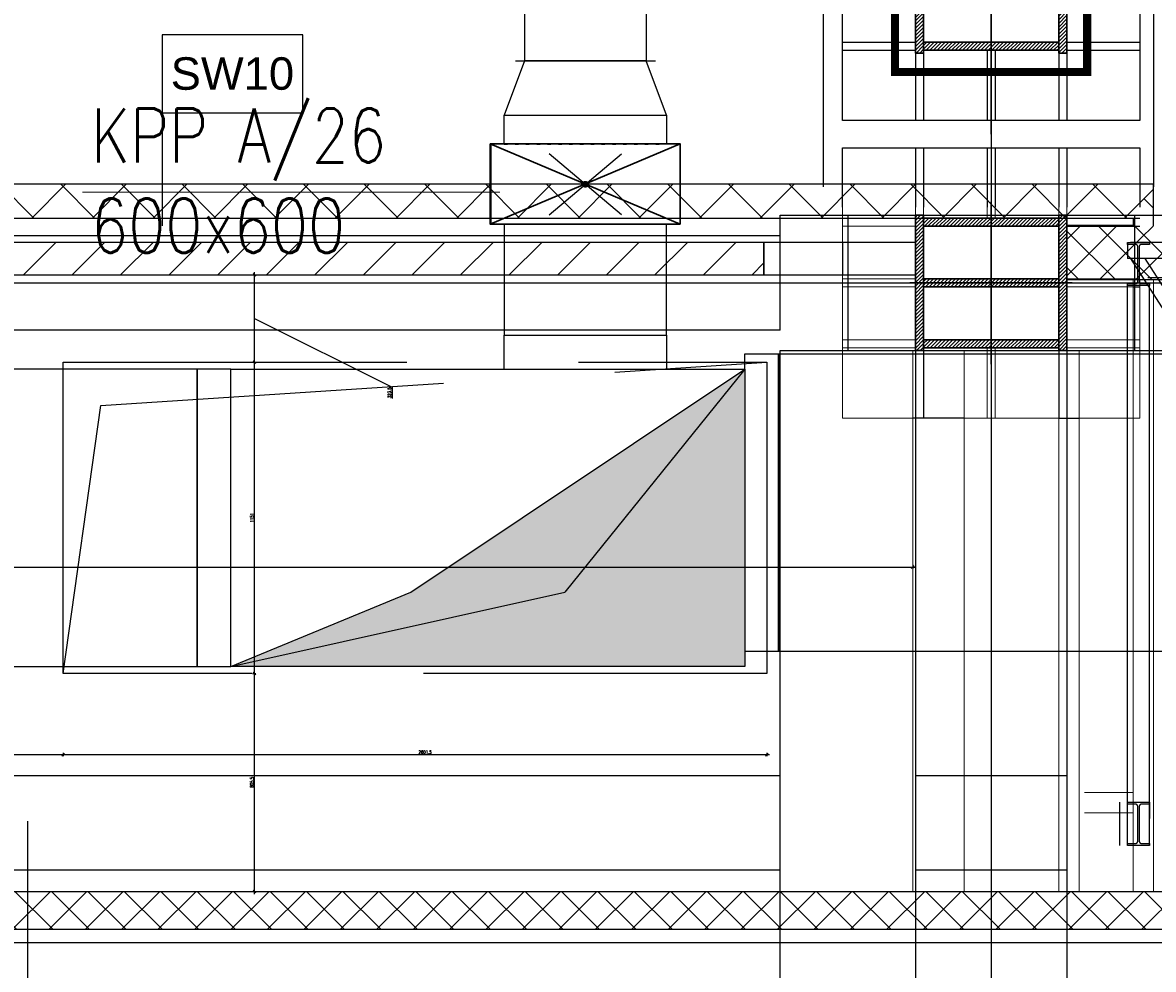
# Model space of a CAD drawing. Header units: centimetres. Extents: x -228435 to 46820, y -89367 to 152985.
# Tile 210 of 256: x -50121 to -45940, y 74462 to 77962. Entities that reach past the tile are written whole.
import ezdxf

# ---------------------------------------------------------------- set-up
doc = ezdxf.new("R2010")
doc.units = ezdxf.units.CM
doc.header["$LTSCALE"] = 50
doc.header["$PDMODE"] = 35
doc.header["$PDSIZE"] = 0.1
for name, pattern in [('CADVENT_CONTINUOUS', [2, 1, 1]), ('CADVENT_HIDDEN', [0.8, 0.25, -0.55]), ('Kondygnacja  -0_5$0$HIDDEN', [9.525, 6.35, -3.175]), ('Kondygnacja  -0_5$0$HIDDEN2', [4.7625, 3.175, -1.5875]), ('Kondygnacja  -0_5$0$HIDDENX2', [19.05, 12.7, -6.35]), ('Osie rzutów$0$DASHDOT2', [12.7, 6.35, -3.175, 0, -3.175])]:
    doc.linetypes.add(name, pattern=pattern)
doc.layers.get('0').update_dxf_attribs({"color": 8})
doc.layers.get('DEFPOINTS').update_dxf_attribs({"color": 8})
for name, color, linetype in [('bgde-nawiewDETAILS', 1, 'Continuous'), ('bgde-nawiewEXP', 250, 'Continuous'), ('bgde-nawiewHIDDEN', 250, 'Continuous'), ('bgde_redukcja', 250, 'Continuous'), ('bgde_VAV', 7, 'Continuous'), ('Kondygnacja  -0_5$0$ARCH_GK', 8, 'Continuous'), ('Kondygnacja  -0_5$0$ARCH_INFO_OPISY_PRZEGRODY', 8, 'Continuous'), ('Kondygnacja  -0_5$0$ARCH_KONSTR_POWYŻEJ RZUTU', 8, 'Kondygnacja  -0_5$0$HIDDEN'), ('Kondygnacja  -0_5$0$ARCH_KONSTR_POWYŻEJ RZUTU_IST', 8, 'Kondygnacja  -0_5$0$HIDDEN2'), ('Kondygnacja  -0_5$0$ARCH_KONSTRUKCJA_NIEWIDOCZNA', 8, 'Continuous'), ('Kondygnacja  -0_5$0$ARCH_MUROWANE', 8, 'Continuous'), ('Kondygnacja  -0_5$0$ARCH_MUROWANE_IST', 8, 'Continuous'), ('Kondygnacja  -0_5$0$ARCH_OKŁADZINA', 8, 'Continuous'), ('Kondygnacja  -0_5$0$ARCH_POMOCNICZE', 8, 'Continuous'), ('Kondygnacja  -0_5$0$ARCH_STROP', 8, 'Continuous'), ('Kondygnacja  -0_5$0$ARCH_SŁUPY', 8, 'Continuous'), ('Kondygnacja  -0_5$0$ARCH_ŚLUSARKA_DRZWI', 8, 'Continuous'), ('Osie rzutów$0$ARCH_INFO_OSIE_IST', 8, 'Osie rzutów$0$DASHDOT2'), ('Osie rzutów$0$ARCH_INFO_OSIE_OPISY_IST', 8, 'Continuous')]:
    doc.layers.add(name, color=color, linetype=linetype)
for name, color, linetype, lineweight in [('bgde_klapy opis', 250, 'Continuous', 20), ('bgde_klapy p.poż.', 240, 'Continuous', 30), ('Kondygnacja  -0_5$0$ARCH_INFO_WYMIARY', 8, 'Continuous', 9), ('Kondygnacja  -0_5$0$ARCH_WIDOK', 8, 'Continuous', 13)]:
    doc.layers.add(name, color=color, linetype=linetype, lineweight=lineweight)
doc.styles.add('Kondygnacja  -0_5$0$Arial', font='ARIAL.TTF')
doc.styles.add('Kondygnacja  -0_5$0$Romans', font='Romans.shx', dxfattribs={"width": 0.7})
doc.styles.add('st rom', font='Romans.shx', dxfattribs={"width": 0.8})
doc.dimstyles.new('Kondygnacja  -0_5$0$Wymiary 1-100', dxfattribs={"dimtxt": 12, "dimasz": 10, "dimexe": 5, "dimexo": 0, "dimgap": 4, "dimtad": 1, "dimrnd": 0.5, "dimzin": 12, "dimdsep": 46, "dimtxsty": 'Kondygnacja  -0_5$0$Romans', "dimblk": 'Kondygnacja  -0_5$0$_Oblique', "dimcen": 10, "dimdle": 10, "dimclrt": 55, "dimazin": 0, "dimtfac": 1, "dimtmove": 1, "dimatfit": 3, "dimfxl": 8, "dimfxlon": 1, "dimtolj": 1, "dimtzin": 0, "dimarcsym": 0})
pattern_1 = [(45, (-121140, -45000), (-67.35192, 67.35192), []), (135, (-121140, -45000), (-67.35192, -67.35192), [])]
pattern_2 = [(45, (-145140, 27000), (-6.7351921, 6.7351921), [])]
pattern_3 = [(135, (5000, -9860), (-0.67351921, -0.67351921), [])]

# ---------------------------------------------------------------- blocks, each defined once
blk = doc.blocks.new('Osie rzutów')
at = {"layer": 'Osie rzutów$0$ARCH_INFO_OSIE_IST', "ltscale": 10}
for p, q in [((7460, 12255), (7460, 15006.6)), ((7460, 12510), (7460, 4623.26)), ((7460, 12170), (7460, 12230)), ((4436.04, 12200), (13655, 12200)), ((7490, 12200), (7430, 12200))]:
    blk.add_line(p, q, dxfattribs=at)
blk = doc.blocks.new('Kondygnacja  -0_5$0$_Oblique')
at = {"color": 0, "linetype": 'ByBlock', "lineweight": -2}
blk.add_line((-0.5, -0.5), (0.5, 0.5), dxfattribs=at)
blk = doc.blocks.new('*D120')
at = {"layer": 'DEFPOINTS', "color": 0}
for p in [(-49970.6, 75555.6), (-47369, 75555.6), (-49970.6, 75255)]:
    blk.add_point(p, dxfattribs=at)
at = {"layer": 'Kondygnacja  -0_5$0$ARCH_INFO_WYMIARY', "color": 0, "lineweight": -2}
for p, q in [((-49970.6, 75263), (-49970.6, 75250)), ((-47369, 75263), (-47369, 75250)), ((-47359, 75255), (-49980.6, 75255))]:
    blk.add_line(p, q, dxfattribs=at)
at = {"layer": 'Kondygnacja  -0_5$0$ARCH_INFO_WYMIARY', "color": 0, "lineweight": -2, "xscale": 10, "yscale": 10, "zscale": 10, "rotation": 180}
blk.add_blockref('Kondygnacja  -0_5$0$_Oblique', (-49970.6, 75255), dxfattribs=at)
at = {"layer": 'Kondygnacja  -0_5$0$ARCH_INFO_WYMIARY', "color": 0, "lineweight": -2, "xscale": 10, "yscale": 10, "zscale": 10}
blk.add_blockref('Kondygnacja  -0_5$0$_Oblique', (-47369, 75255), dxfattribs=at)
at = {"layer": 'Kondygnacja  -0_5$0$ARCH_INFO_WYMIARY', "color": 55, "insert": (-48632.8, 75265), "char_height": 12, "attachment_point": 5, "style": 'Kondygnacja  -0_5$0$Romans'}
blk.add_mtext('\\A1;2601.5', dxfattribs=at)
blk = doc.blocks.new('*D121')
at = {"layer": 'DEFPOINTS', "color": 0}
for p in [(-52540, 75555.6), (-49970.6, 75555.6), (-52540, 75255)]:
    blk.add_point(p, dxfattribs=at)
at = {"layer": 'Kondygnacja  -0_5$0$ARCH_INFO_WYMIARY', "color": 0, "lineweight": -2}
for p, q in [((-52540, 75263), (-52540, 75250)), ((-49970.6, 75263), (-49970.6, 75250)), ((-49960.6, 75255), (-52550, 75255))]:
    blk.add_line(p, q, dxfattribs=at)
at = {"layer": 'Kondygnacja  -0_5$0$ARCH_INFO_WYMIARY', "color": 0, "lineweight": -2, "xscale": 10, "yscale": 10, "zscale": 10, "rotation": 180}
blk.add_blockref('Kondygnacja  -0_5$0$_Oblique', (-52540, 75255), dxfattribs=at)
at = {"layer": 'Kondygnacja  -0_5$0$ARCH_INFO_WYMIARY', "color": 0, "lineweight": -2, "xscale": 10, "yscale": 10, "zscale": 10}
blk.add_blockref('Kondygnacja  -0_5$0$_Oblique', (-49970.6, 75255), dxfattribs=at)
at = {"layer": 'Kondygnacja  -0_5$0$ARCH_INFO_WYMIARY', "color": 55, "insert": (-51234.5, 75265), "char_height": 12, "attachment_point": 5, "style": 'Kondygnacja  -0_5$0$Romans'}
blk.add_mtext('\\A1;2569.5', dxfattribs=at)
blk = doc.blocks.new('*D127')
at = {"layer": 'DEFPOINTS', "color": 0}
for p in [(-49744.2, 76706.5, -1600), (-49263.3, 76706.5), (-49745, 75555.6)]:
    blk.add_point(p, dxfattribs=at)
at = {"layer": 'Kondygnacja  -0_5$0$ARCH_INFO_WYMIARY', "color": 0, "lineweight": -2}
for p, q in [((-49263.3, 75545.6), (-49263.3, 76716.5)), ((-49262, 76706.5), (-49258.3, 76706.5)), ((-49271.3, 75555.6), (-49258.3, 75555.6))]:
    blk.add_line(p, q, dxfattribs=at)
at = {"layer": 'Kondygnacja  -0_5$0$ARCH_INFO_WYMIARY', "color": 0, "lineweight": -2, "xscale": 10, "yscale": 10, "zscale": 10}
for p, rotation in [((-49263.3, 76706.5), 90), ((-49263.3, 75555.6), 270)]:
    blk.add_blockref('Kondygnacja  -0_5$0$_Oblique', p, dxfattribs=dict(at, rotation=rotation))
at = {"layer": 'Kondygnacja  -0_5$0$ARCH_INFO_WYMIARY', "color": 55, "insert": (-49273.3, 76131.8), "char_height": 12, "attachment_point": 5, "rotation": 90, "style": 'Kondygnacja  -0_5$0$Romans'}
blk.add_mtext('\\A1;1151', dxfattribs=at)
blk = doc.blocks.new('*D128')
at = {"layer": 'DEFPOINTS', "color": 0}
for p in [(-49608.7, 77030), (-49263.3, 77030), (-49745, 76706.5, -1600)]:
    blk.add_point(p, dxfattribs=at)
at = {"layer": 'Kondygnacja  -0_5$0$ARCH_INFO_WYMIARY', "color": 0, "lineweight": -2}
for p, q in [((-49271.3, 77030), (-49258.3, 77030)), ((-49263.3, 76696.5), (-49263.3, 77040)), ((-49263.3, 76868.3), (-48754.6, 76614.4)), ((-49262, 76706.5), (-49258.3, 76706.5)), ((-48754.6, 76614.4), (-48754.6, 76572.8))]:
    blk.add_line(p, q, dxfattribs=at)
at = {"layer": 'Kondygnacja  -0_5$0$ARCH_INFO_WYMIARY', "color": 0, "lineweight": -2, "xscale": 10, "yscale": 10, "zscale": 10}
for p, rotation in [((-49263.3, 77030), 90), ((-49263.3, 76706.5), 270)]:
    blk.add_blockref('Kondygnacja  -0_5$0$_Oblique', p, dxfattribs=dict(at, rotation=rotation))
at = {"layer": 'Kondygnacja  -0_5$0$ARCH_INFO_WYMIARY', "color": 55, "insert": (-48764.6, 76593.6), "char_height": 12, "attachment_point": 5, "rotation": 90, "style": 'Kondygnacja  -0_5$0$Romans'}
blk.add_mtext('\\A1;323.5', dxfattribs=at)
blk = doc.blocks.new('*D129')
at = {"layer": 'DEFPOINTS', "color": 0}
for p in [(-49608.7, 75555.6), (-49263.3, 75555.6), (-49745, 74750)]:
    blk.add_point(p, dxfattribs=at)
at = {"layer": 'Kondygnacja  -0_5$0$ARCH_INFO_WYMIARY', "color": 0, "lineweight": -2}
for p, q in [((-49271.3, 75555.6), (-49258.3, 75555.6)), ((-49263.3, 74740), (-49263.3, 75565.6)), ((-49271.3, 74750), (-49258.3, 74750))]:
    blk.add_line(p, q, dxfattribs=at)
at = {"layer": 'Kondygnacja  -0_5$0$ARCH_INFO_WYMIARY', "color": 0, "lineweight": -2, "xscale": 10, "yscale": 10, "zscale": 10}
for p, rotation in [((-49263.3, 75555.6), 90), ((-49263.3, 74750), 270)]:
    blk.add_blockref('Kondygnacja  -0_5$0$_Oblique', p, dxfattribs=dict(at, rotation=rotation))
at = {"layer": 'Kondygnacja  -0_5$0$ARCH_INFO_WYMIARY', "color": 55, "insert": (-49273.3, 75153.5), "char_height": 12, "attachment_point": 5, "rotation": 90, "style": 'Kondygnacja  -0_5$0$Romans'}
blk.add_mtext('\\A1;805.5', dxfattribs=at)
blk = doc.blocks.new('*D139')
at = {"layer": 'DEFPOINTS', "color": 0}
for p in [(-58940, 76554.6), (-46830, 76500), (-46830, 75949.4)]:
    blk.add_point(p, dxfattribs=at)
at = {"layer": 'Kondygnacja  -0_5$0$ARCH_INFO_WYMIARY', "color": 0, "lineweight": -2}
for p, q in [((-58950, 75949.4), (-46820, 75949.4)), ((-58940, 75957.4), (-58940, 75944.4)), ((-46830, 75957.4), (-46830, 75944.4))]:
    blk.add_line(p, q, dxfattribs=at)
at = {"layer": 'Kondygnacja  -0_5$0$ARCH_INFO_WYMIARY', "color": 0, "lineweight": -2, "xscale": 10, "yscale": 10, "zscale": 10, "rotation": 180}
blk.add_blockref('Kondygnacja  -0_5$0$_Oblique', (-58940, 75949.4), dxfattribs=at)
at = {"layer": 'Kondygnacja  -0_5$0$ARCH_INFO_WYMIARY', "color": 0, "lineweight": -2, "xscale": 10, "yscale": 10, "zscale": 10}
blk.add_blockref('Kondygnacja  -0_5$0$_Oblique', (-46830, 75949.4), dxfattribs=at)
at = {"layer": 'Kondygnacja  -0_5$0$ARCH_INFO_WYMIARY', "color": 55, "insert": (-52885, 75959.4), "char_height": 12, "attachment_point": 5, "style": 'Kondygnacja  -0_5$0$Romans'}
blk.add_mtext('\\A1;12110', dxfattribs=at)
blk = doc.blocks.new('Kondygnacja  -0_5$0$konstrukcja istniejąca -0.5')
at = {"layer": 'Kondygnacja  -0_5$0$ARCH_KONSTR_POWYŻEJ RZUTU_IST', "ltscale": 10}
for p, q in [((6338.46, 12217.5), (7382, 12217.5)), ((7382, 12182.5), (6338.46, 12182.5)), ((7432, 12175), (7432, 11025))]:
    blk.add_line(p, q, dxfattribs=at)
for points in [[(7382, 12182.5), (7382, 12225), (7538, 12225), (7538, 12175)], [(7382, 11025), (7382, 12175)], [(7488, 12175), (7488, 11025)], [(7382, 11982.89), (6338.46, 11982.89), (6338.46, 12017.89), (7382, 12017.89)], [(7432, 12017.89), (7488, 12017.89)], [(7488, 11982.89), (7432, 11982.89)]]:
    blk.add_lwpolyline(points, dxfattribs=at)
at = {"layer": 'Kondygnacja  -0_5$0$ARCH_KONSTR_POWYŻEJ RZUTU_IST', "ltscale": 10, "elevation": 0}
for points in [[(7407, 12225), (7407, 12175)], [(7513, 12225), (7513, 12175)], [(7382, 12175), (7538, 12175)]]:
    blk.add_lwpolyline(points, dxfattribs=at)
blk = doc.blocks.new('Kondygnacja  -0_5$0$wzmocnienie pod bramę -1')
at = {"layer": 'Kondygnacja  -0_5$0$ARCH_KONSTR_POWYŻEJ RZUTU', "ltscale": 5}
for p, q in [((20953.55, 9272.22), (20953.55, 9266.22)), ((22050.65, 9272.22), (20954.65, 9272.22)), ((22054.75, 9266.22), (20953.55, 9266.22)), ((20954.64, 9266.22), (21088.72, 9057.52, 0)), ((20959.97, 9266.22), (21091.67, 9060.22, 0)), ((20961.15, 9259.22), (20979.15, 9259.22)), ((20953.55, 9049.22, 0), (20953.55, 9256.22)), ((20961.75, 9049.22, 0), (20961.75, 9256.22)), ((23254.65, 9065.22, 0), (20950.65, 9065.22, 0)), ((20950.65, 9065.22, 0), (20950.65, 9049.22, 0)), ((20961.75, 9065.22, 0), (20961.75, 9059.22, 0)), ((23254.65, 9049.22, 0), (20950.65, 9049.22, 0))]:
    blk.add_line(p, q, dxfattribs=at)
blk.add_lwpolyline([(20953.55, 9272.22), (20961.75, 9272.22), (20961.75, 9271.48), (20961.75, 9271.48), (20958.8, 9271.48, 0.414214), (20957.9, 9270.58), (20957.9, 9257.86, 0.414214), (20958.8, 9256.96), (20961.75, 9256.96), (20961.75, 9256.22), (20953.55, 9256.22), (20953.55, 9256.96), (20956.5, 9256.96, 0.414214), (20957.4, 9257.86), (20957.4, 9270.58, 0.414214), (20956.5, 9271.48), (20953.55, 9271.48)], format="xyb", close=True, dxfattribs=at)
at = {"layer": 'Kondygnacja  -0_5$0$ARCH_KONSTR_POWYŻEJ RZUTU', "ltscale": 5, "elevation": 0}
blk.add_lwpolyline([(20953.55, 9065.22), (20961.75, 9065.22), (20961.75, 9064.48), (20961.75, 9064.48), (20958.8, 9064.48, 0.414214), (20957.9, 9063.58), (20957.9, 9050.86, 0.414214), (20958.8, 9049.96), (20961.75, 9049.96), (20961.75, 9049.22), (20953.55, 9049.22), (20953.55, 9049.96), (20956.5, 9049.96, 0.414214), (20957.4, 9050.86), (20957.4, 9063.58, 0.414214), (20956.5, 9064.48), (20953.55, 9064.48)], format="xyb", close=True, dxfattribs=at)
blk = doc.blocks.new('Kondygnacja  -0_5$0$słup 100x110')
at = {"layer": 'Kondygnacja  -0_5$0$ARCH_SŁUPY', "lineweight": 30}
h = blk.add_hatch(dxfattribs=at)
h.set_pattern_fill('ANSI31', color=256, scale=0.3, angle=90, style=0)
h.set_pattern_definition(pattern_3)
h.paths.add_polyline_path([(25, 25), (25, 28), (-25, 28), (-25, 25)])
h = blk.add_hatch(dxfattribs=at)
h.set_pattern_fill('ANSI31', color=256, scale=0.3, angle=90, style=0)
h.set_pattern_definition(pattern_3)
h.paths.add_polyline_path([(-21, 25), (-24, 25), (-24, -25), (-21, -25)])
h = blk.add_hatch(dxfattribs=at)
h.set_pattern_fill('ANSI31', color=256, scale=0.3, angle=90, style=0)
h.set_pattern_definition(pattern_3)
h.paths.add_polyline_path([(1.5, 25), (-1.5, 25), (-1.5, -25), (1.5, -25)])
h = blk.add_hatch(dxfattribs=at)
h.set_pattern_fill('ANSI31', color=256, scale=0.3, angle=90, style=0)
h.set_pattern_definition(pattern_3)
h.paths.add_polyline_path([(24, 25), (21, 25), (21, -25), (24, -25)])
h = blk.add_hatch(dxfattribs=at)
h.set_pattern_fill('ANSI31', color=256, scale=0.3, angle=90, style=0)
h.set_pattern_definition(pattern_3)
h.paths.add_polyline_path([(25, -28), (25, -25), (-25, -25), (-25, -28)])
at = {"layer": 'Kondygnacja  -0_5$0$ARCH_KONSTRUKCJA_NIEWIDOCZNA'}
blk.add_lwpolyline([(-50, 55), (50, 55), (50, -55), (-50, -55)], close=True, dxfattribs=at)
for points in [[(-24, 28), (-24, 55)], [(-21, 28), (-21, 55)], [(-1.5, 28), (-1.5, 55)], [(1.5, 28), (1.5, 55)], [(21, 28), (21, 55)], [(24, 28), (24, 55)], [(-50, 28), (-25, 28)], [(25, 28), (50, 28)], [(-50, 25), (-25, 25)], [(25, 25), (50, 25)], [(-50, 1.5), (-24, 1.5)], [(24, 1.49), (50, 1.49)], [(-50, -1.5), (-24, -1.5)], [(24, -1.5), (50, -1.5)], [(-50, -25), (-25, -25)], [(25, -25), (50, -25)], [(-50, -28), (-25, -28)], [(-24, -55), (-24, -28)], [(-21, -55), (-21, -28)], [(-1.5, -55), (-1.5, -28)], [(1.5, -55), (1.5, -28)], [(21, -55), (21, -28)], [(24, -55), (24, -28)], [(25, -28), (50, -28)]]:
    blk.add_lwpolyline(points, dxfattribs=at)
at = {"layer": 'Kondygnacja  -0_5$0$ARCH_SŁUPY', "lineweight": 30}
for p, q in [((-1.5, -25), (-1.5, 25)), ((1.5, 25), (1.5, -25))]:
    blk.add_line(p, q, dxfattribs=at)
at = {"layer": 'Kondygnacja  -0_5$0$ARCH_SŁUPY', "const_width": 3}
blk.add_lwpolyline([(-35.5, -35.5), (-35.5, 35.5), (32, 35.5), (32, -35.5)], close=True, dxfattribs=at)
at = {"layer": 'Kondygnacja  -0_5$0$ARCH_SŁUPY', "lineweight": 30}
for points in [[(-25, 25), (-25, 28), (25, 28), (25, 25)], [(-25, -28), (-25, -25), (25, -25), (25, -28)]]:
    blk.add_lwpolyline(points, close=True, dxfattribs=at)
for points in [[(-24, 25), (-24, -25)], [(-21, -25), (-21, 25)], [(21, 25), (21, -25)], [(24, -25), (24, 25)]]:
    blk.add_lwpolyline(points, dxfattribs=at)
blk = doc.blocks.new('03')
at = {"layer": 'bgde_redukcja', "color": 3}
blk.add_line((-48265.2, 78370.7), (-47815.2, 78370.7), dxfattribs=at)
at = {"layer": 'bgde_VAV', "color": 3, "linetype": 'Continuous', "lineweight": -2}
for p, q in [((-48265.2, 78370.7), (-48298.9, 78370.7)), ((-47815.2, 78370.7), (-48265.2, 78370.7)), ((-47781.4, 78370.7), (-47815.2, 78370.7)), ((-48298.9, 77820.7), (-48265.2, 77820.7)), ((-48265.2, 77820.7), (-47815.2, 77820.7)), ((-47815.2, 77820.7), (-47781.4, 77820.7))]:
    blk.add_line(p, q, dxfattribs=at)
at = {"layer": 'bgde_VAV', "color": 3, "linetype": 'ByBlock', "lineweight": -2}
for p, q in [((-48265.2, 78370.7), (-48265.2, 77820.7)), ((-47815.2, 78370.7), (-47815.2, 77820.7))]:
    blk.add_line(p, q, dxfattribs=at)
at = {"layer": 'bgde_VAV', "color": 3, "linetype": 'Continuous', "lineweight": -3}
for p, q in [((-48208.9, 78095.7), (-48243.2, 78106.8)), ((-48208.9, 78095.7), (-48238, 78116.9)), ((-48208.9, 78095.7), (-48230.1, 78124.8)), ((-48208.9, 78095.7), (-48220, 78129.9)), ((-48208.9, 78095.7), (-48208.9, 78131.7)), ((-48208.9, 78095.7), (-48197.8, 78129.9)), ((-48208.9, 78095.7), (-48187.8, 78124.8)), ((-48208.9, 78095.7), (-48179.8, 78116.9)), ((-48208.9, 78095.7), (-48174.7, 78106.8)), ((-48056.6, 78135.5), (-48136.2, 78055.9)), ((-48096.4, 78095.7), (-48130.7, 78106.8)), ((-48096.4, 78095.7), (-48125.5, 78116.9)), ((-48096.4, 78095.7), (-48117.6, 78124.8)), ((-48096.4, 78095.7), (-48107.5, 78129.9)), ((-48096.4, 78095.7), (-48096.4, 78131.7)), ((-48096.4, 78095.7), (-48085.3, 78129.9)), ((-48096.4, 78095.7), (-48075.3, 78124.8)), ((-48096.4, 78095.7), (-48067.3, 78116.9)), ((-48096.4, 78095.7), (-48062.2, 78106.8)), ((-47944.1, 78055.9), (-48023.7, 78135.5)), ((-47983.9, 78095.7), (-48018.2, 78106.8)), ((-47983.9, 78095.7), (-48013, 78116.9)), ((-47983.9, 78095.7), (-48005.1, 78124.8)), ((-47983.9, 78095.7), (-47995, 78129.9)), ((-47983.9, 78095.7), (-47983.9, 78131.7)), ((-47983.9, 78095.7), (-47972.8, 78129.9)), ((-47983.9, 78095.7), (-47962.8, 78124.8)), ((-47983.9, 78095.7), (-47954.8, 78116.9)), ((-47983.9, 78095.7), (-47949.7, 78106.8)), ((-47831.6, 78135.5), (-47911.2, 78055.9)), ((-47871.4, 78095.7), (-47905.7, 78106.8)), ((-47871.4, 78095.7), (-47900.5, 78116.9)), ((-47871.4, 78095.7), (-47892.6, 78124.8)), ((-47871.4, 78095.7), (-47882.5, 78129.9)), ((-47871.4, 78095.7), (-47871.4, 78131.7)), ((-47871.4, 78095.7), (-47860.3, 78129.9)), ((-47871.4, 78095.7), (-47850.3, 78124.8)), ((-47871.4, 78095.7), (-47842.3, 78116.9)), ((-47871.4, 78095.7), (-47837.2, 78106.8)), ((-48208.9, 78095.7), (-48244.9, 78095.7)), ((-48208.9, 78095.7), (-48243.2, 78084.6)), ((-48208.9, 78095.7), (-48238, 78074.5)), ((-48208.9, 78095.7), (-48230.1, 78066.6)), ((-48208.9, 78095.7), (-48220, 78061.5)), ((-48208.9, 78095.7), (-48174.7, 78084.6)), ((-48208.9, 78095.7), (-48179.8, 78074.5)), ((-48208.9, 78095.7), (-48187.8, 78066.6)), ((-48208.9, 78095.7), (-48197.8, 78061.5)), ((-48208.9, 78095.7), (-48208.9, 78059.7)), ((-48208.9, 78095.7), (-48172.9, 78095.7)), ((-48096.4, 78095.7), (-48132.4, 78095.7)), ((-48096.4, 78095.7), (-48130.7, 78084.6)), ((-48096.4, 78095.7), (-48125.5, 78074.5)), ((-48096.4, 78095.7), (-48117.6, 78066.6)), ((-48096.4, 78095.7), (-48107.5, 78061.5)), ((-48096.4, 78095.7), (-48062.2, 78084.6)), ((-48096.4, 78095.7), (-48067.3, 78074.5)), ((-48096.4, 78095.7), (-48075.3, 78066.6)), ((-48096.4, 78095.7), (-48085.3, 78061.5)), ((-48096.4, 78095.7), (-48096.4, 78059.7)), ((-48096.4, 78095.7), (-48060.4, 78095.7)), ((-47983.9, 78095.7), (-48019.9, 78095.7)), ((-47983.9, 78095.7), (-48018.2, 78084.6)), ((-47983.9, 78095.7), (-48013, 78074.5)), ((-47983.9, 78095.7), (-48005.1, 78066.6)), ((-47983.9, 78095.7), (-47995, 78061.5)), ((-47983.9, 78095.7), (-47949.7, 78084.6)), ((-47983.9, 78095.7), (-47954.8, 78074.5)), ((-47983.9, 78095.7), (-47962.8, 78066.6)), ((-47983.9, 78095.7), (-47972.8, 78061.5)), ((-47983.9, 78095.7), (-47983.9, 78059.7)), ((-47983.9, 78095.7), (-47947.9, 78095.7)), ((-47871.4, 78095.7), (-47907.4, 78095.7)), ((-47871.4, 78095.7), (-47905.7, 78084.6)), ((-47871.4, 78095.7), (-47900.5, 78074.5)), ((-47871.4, 78095.7), (-47892.6, 78066.6)), ((-47871.4, 78095.7), (-47882.5, 78061.5)), ((-47871.4, 78095.7), (-47837.2, 78084.6)), ((-47871.4, 78095.7), (-47842.3, 78074.5)), ((-47871.4, 78095.7), (-47850.3, 78066.6)), ((-47871.4, 78095.7), (-47860.3, 78061.5)), ((-47871.4, 78095.7), (-47871.4, 78059.7)), ((-47871.4, 78095.7), (-47835.4, 78095.7))]:
    blk.add_line(p, q, dxfattribs=at)
for centre in [(-48208.9, 78095.7), (-48096.4, 78095.7), (-47983.9, 78095.7), (-47871.4, 78095.7)]:
    blk.add_ellipse(centre, major_axis=(0, 36), ratio=1, start_param=-1.570796, end_param=4.712389, dxfattribs=at)

msp = doc.modelspace()

# ---------------------------------------------------------------- hatches: boundary and pattern name
at = {"layer": 'bgde-nawiewEXP', "linetype": 'CADVENT_CONTINUOUS'}
for points in [[(-49351.11, 75581.674), (-48686.11, 75856.674), (-47451.11, 76681.674), (-47451.11, 75581.674)], [(-49351.107, 75581.674), (-48686.107, 75856.674), (-47451.107, 76681.674), (-47451.107, 75581.674)]]:
    msp.add_hatch(color=256, dxfattribs=at).paths.add_polyline_path(points)
at = {"layer": 'Kondygnacja  -0_5$0$ARCH_GK', "linetype": 'Continuous', "lineweight": -3}
h = msp.add_hatch(dxfattribs=at)
h.set_pattern_fill('ANSI37', color=256, scale=50, style=0)
h.set_pattern_definition([(45, (-121140, -45000), (-112.2532, 112.2532), []), (135, (-121140, -45000), (-112.2532, -112.2532), [])])
h.paths.add_polyline_path([(-54240, 77365), (-54240, 77240), (-46015, 77240), (-45940, 77365)], flags=0)
h = msp.add_hatch(dxfattribs=at)
h.set_pattern_fill('ANSI37', color=256, scale=30, angle=-360, style=0)
h.set_pattern_definition([(45, (-121140, -45000), (-67.35192, 67.35192), []), (135, (-121140, -45000), (-67.35192, -67.35192), [])])
h.paths.add_polyline_path([(-45940, 77365), (-46015, 77240), (-46015, 77212.5), (-45977.5, 77152.083), (-45940, 77212.5)], flags=0)
h = msp.add_hatch(dxfattribs=at)
h.set_pattern_fill('ANSI37', color=256, scale=30, style=0)
h.set_pattern_definition(pattern_1)
h.paths.add_polyline_path([(-58940, 74750), (-58940, 74610), (-56430, 74610), (-56355, 74644.167), (-56355, 74750)], flags=0)
h.paths.add_polyline_path([(-56355, 74750), (-56355, 74644.167), (-56280, 74610), (-9802.153, 74610), (-9744.163, 74750)], flags=0)
at = {"layer": 'Kondygnacja  -0_5$0$ARCH_MUROWANE', "linetype": 'Continuous', "lineweight": -3}
h = msp.add_hatch(dxfattribs=at)
h.set_pattern_fill('ANSI37', color=256, scale=30, style=0)
h.set_pattern_definition(pattern_1)
h.paths.add_polyline_path([(-35065, 77212.5), (-35102.5, 77152.083), (-35102.5, 77012.5), (-34820, 77012.5), (-34820, 77212.5)], flags=0)
h.paths.add_polyline_path([(-46260, 77212.5), (-46260, 77012.5), (-45977.5, 77012.5), (-45977.5, 77152.083), (-46015, 77212.5)], flags=0)
h.paths.add_polyline_path([(-45940, 77212.5), (-45977.5, 77152.083), (-45977.5, 77012.5), (-35102.5, 77012.5), (-35102.5, 77152.083), (-35140, 77212.5)], flags=0)
h = msp.add_hatch(dxfattribs=at)
h.set_pattern_fill('ANSI31', color=256, scale=40, style=0)
h.set_pattern_definition([(45, (-121140, -45000), (-89.80256, 89.80256), [])])
h.paths.add_polyline_path([(-53280, 77150), (-53280, 77030), (-47380, 77030), (-47380, 77150)], flags=0)
at = {"layer": 'Kondygnacja  -0_5$0$ARCH_SŁUPY', "lineweight": 30}
h = msp.add_hatch(dxfattribs=at)
h.set_pattern_fill('ANSI31', color=256, scale=3, style=0)
h.set_pattern_definition(pattern_2)
h.paths.add_polyline_path([(-46820, 76750), (-46790, 76750), (-46790, 77250), (-46820, 77250)])
h = msp.add_hatch(dxfattribs=at)
h.set_pattern_fill('ANSI31', color=256, scale=3, style=0)
h.set_pattern_definition(pattern_2)
h.paths.add_polyline_path([(-46290, 77210), (-46290, 77240), (-46790, 77240), (-46790, 77210)])
h = msp.add_hatch(dxfattribs=at)
h.set_pattern_fill('ANSI31', color=256, scale=3, style=0)
h.set_pattern_definition(pattern_2)
h.paths.add_polyline_path([(-46290, 76750), (-46260, 76750), (-46260, 77250), (-46290, 77250)])
h = msp.add_hatch(dxfattribs=at)
h.set_pattern_fill('ANSI31', color=256, scale=3, style=0)
h.set_pattern_definition(pattern_2)
h.paths.add_polyline_path([(-46290, 76985), (-46290, 77015), (-46790, 77015), (-46790, 76985)])
h = msp.add_hatch(dxfattribs=at)
h.set_pattern_fill('ANSI31', color=256, scale=3, style=0)
h.set_pattern_definition(pattern_2)
h.paths.add_polyline_path([(-46290, 76760), (-46290, 76790), (-46790, 76790), (-46790, 76760)])

# ---------------------------------------------------------------- linework, layer by layer
at = {"layer": 'bgde-nawiewDETAILS', "extrusion": (0, -1, 0)}
for p in [(-47451.11, 76681.674), (-49351.11, 75581.674)]:
    msp.add_line(p, (-48116.11, 75856.674), dxfattribs=at)
at = {"layer": 'bgde-nawiewEXP', "linetype": 'Continuous'}
for points in [[(-48340.168, 77620.702), (-47740.165, 77620.702), (-47815.168, 77820.702), (-48265.168, 77820.702)], [(-48390.168, 77216.716), (-47690.168, 77216.716), (-47690.168, 77512.716), (-48390.168, 77512.716)], [(-49476.11, 75581.674), (-49351.11, 75581.674), (-49351.11, 76681.674), (-49476.11, 76681.674)]]:
    msp.add_lwpolyline(points, close=True, dxfattribs=at)
for points in [[(-48340.168, 77512.716), (-48340.168, 77620.702)], [(-47740.168, 77620.709), (-47740.168, 77512.716)], [(-48340.168, 76681.674), (-48340.168, 76806.674), (-47740.168, 76806.674), (-47740.168, 77216.716), (-48340.168, 77216.716), (-48340.168, 76806.674), (-47740.168, 76806.674), (-47740.168, 76681.674)], [(-47451.11, 76681.674), (-47451.11, 76738.178), (-47326.11, 76738.178), (-47326.11, 75638.178), (-39283.507, 75638.178)], [(-47451.11, 75638.178), (-47326.11, 75638.178), (-47326.11, 76738.178), (-24462.434, 76738.178)], [(-56536.095, 75632.419), (-56536.095, 75581.674), (-49476.11, 75581.674), (-49476.11, 76681.674), (-56536.095, 76681.674), (-56536.095, 76632.419)]]:
    msp.add_lwpolyline(points, dxfattribs=at)
at = {"layer": 'bgde-nawiewEXP'}
for points in [[(-47906.546, 77251.71), (-48173.789, 77477.721)], [(-48173.789, 77251.71), (-47906.546, 77477.721)]]:
    msp.add_lwpolyline(points, dxfattribs=at)
msp.add_lwpolyline([(-48033.918, 77364.716, 12.5, 12.5, 1), (-48046.418, 77364.716, 12.5, 12.5, 1)], format="xyseb", close=True, dxfattribs=at)
at = {"layer": 'bgde-nawiewEXP', "linetype": 'CADVENT_CONTINUOUS'}
for points in [[(-49351.11, 75581.674), (-49351.11, 76681.674), (-47451.11, 76681.674), (-47451.11, 75581.674)], [(-49351.11, 75581.674), (-48686.11, 75856.674), (-47451.11, 76681.674), (-47451.11, 75581.674)]]:
    msp.add_lwpolyline(points, close=True, dxfattribs=at)
at = {"layer": 'bgde-nawiewHIDDEN', "linetype": 'CADVENT_HIDDEN'}
for points in [[(-48340.168, 77512.716), (-47740.168, 77512.716)], [(-48340.168, 76681.674), (-47740.168, 76681.674)], [(-47451.11, 76681.674), (-47451.11, 75638.178)]]:
    msp.add_lwpolyline(points, dxfattribs=at)
at = {"layer": 'bgde_klapy opis'}
msp.add_line((-49899.267, 77335.906), (-48356.114, 77335.906), dxfattribs=at)
at = {"layer": 'bgde_klapy p.poż.'}
for p, q in [((-48392.611, 77217.628, 1920), (-47689.788, 77514.462, 1920)), ((-48392.611, 77514.462, 1920), (-47689.788, 77217.628, 1920))]:
    msp.add_line(p, q, dxfattribs=at)
at = {"layer": 'bgde_klapy p.poż.', "elevation": 1920}
msp.add_lwpolyline([(-48392.611, 77514.462), (-47689.788, 77514.462), (-47689.788, 77217.628), (-48392.611, 77217.628)], close=True, dxfattribs=at)
at = {"layer": 'Kondygnacja  -0_5$0$ARCH_GK', "linetype": 'Continuous', "lineweight": -3}
for p, q in [((-45940, 77365), (-54240, 77365)), ((-45940, 77212.5), (-45940, 77365)), ((-54240, 77240), (-46015, 77240)), ((-46015, 77240), (-46015, 77212.5)), ((-58940, 74750), (-9744.163, 74750)), ((-56280, 74610), (-9802.153, 74610))]:
    msp.add_line(p, q, dxfattribs=at)
at = {"layer": 'Kondygnacja  -0_5$0$ARCH_INFO_OPISY_PRZEGRODY'}
msp.add_lwpolyline([(-49605.332, 77629.403), (-49085.332, 77629.403), (-49085.332, 77917.403), (-49605.332, 77917.403), (-49605.332, 77629.403)], close=True, dxfattribs=at)
for points in [[(-49605.332, 77629.403), (-49605.332, 77211.044)], [(-50102.075, 74296.059), (-50102.075, 75010.338)]]:
    msp.add_lwpolyline(points, dxfattribs=at)
at = {"layer": 'Kondygnacja  -0_5$0$ARCH_MUROWANE', "linetype": 'Continuous', "lineweight": -3}
for p, q in [((-46260, 77212.5), (-46260, 77012.5)), ((-46015, 77212.5), (-46260, 77212.5)), ((-47380, 77150), (-53280, 77150)), ((-47380, 77030), (-47380, 77150)), ((-53280, 77030), (-47380, 77030)), ((-46260, 77012.5), (-34820, 77012.5))]:
    msp.add_line(p, q, dxfattribs=at)
at = {"layer": 'Kondygnacja  -0_5$0$ARCH_MUROWANE_IST', "ltscale": 4}
msp.add_lwpolyline([(-47380, 77030), (-46820, 77030), (-46820, 77150), (-47380, 77150)], close=True, dxfattribs=at)
at = {"layer": 'Kondygnacja  -0_5$0$ARCH_OKŁADZINA'}
msp.add_lwpolyline([(-47160, 77355), (-47160, 78720), (-45940, 78720), (-45940, 77355)], dxfattribs=at)
at = {"layer": 'Kondygnacja  -0_5$0$ARCH_POMOCNICZE'}
for points in [[(-47090, 77280), (-47090, 77500), (-45990, 77500), (-45990, 77280)], [(-46820, 77500), (-46820, 77280)], [(-46790, 77500), (-46790, 77280)], [(-46555, 77500), (-46555, 77280)], [(-46525, 77500), (-46525, 77280)], [(-46290, 77500), (-46290, 77280)], [(-46260, 77500), (-46260, 77280)], [(-46015, 77240), (-45990, 77240)], [(-46260, 77210), (-45990, 77210)], [(-47090, 77150), (-47090, 77030)], [(-46260, 77015), (-45990, 77015)], [(-46015, 76985), (-45990, 76985)], [(-46820, 76750), (-46820, 76500)], [(-46790, 76750), (-46790, 76500)], [(-46290, 76750), (-46290, 76500)], [(-46260, 76750), (-46260, 76500)], [(-46640, 76500), (-46830, 76500)], [(-46290.02, 76500), (-46215.02, 76500)]]:
    msp.add_lwpolyline(points, dxfattribs=at)
at = {"layer": 'Kondygnacja  -0_5$0$ARCH_STROP', "linetype": 'Kondygnacja  -0_5$0$HIDDENX2', "ltscale": 2}
msp.add_lwpolyline([(-49970.591, 76706.611), (-47368.954, 76706.611), (-47368.954, 75555.645), (-49970.591, 75555.645)], close=True, dxfattribs=at)
msp.add_lwpolyline([(-49970.591, 75555.645), (-49832.073, 76546.503), (-47368.954, 76706.611)], dxfattribs=at)
at = {"layer": 'Kondygnacja  -0_5$0$ARCH_SŁUPY', "lineweight": 30}
for p, q in [((-46790, 77015), (-46290, 77015)), ((-46290, 76985), (-46790, 76985))]:
    msp.add_line(p, q, dxfattribs=at)
for points in [[(-46820, 77250), (-46790, 77250), (-46790, 76750), (-46820, 76750)], [(-46290, 77250), (-46260, 77250), (-46260, 76750), (-46290, 76750)]]:
    msp.add_lwpolyline(points, close=True, dxfattribs=at)
for points in [[(-46290, 77240), (-46790, 77240)], [(-46790, 77210), (-46290, 77210)], [(-46290, 76790), (-46790, 76790)], [(-46790, 76760), (-46290, 76760)]]:
    msp.add_lwpolyline(points, dxfattribs=at)
at = {"layer": 'Kondygnacja  -0_5$0$ARCH_WIDOK'}
for points in [[(-47090, 77150), (-47090, 77280)], [(-46820, 77280), (-46820, 77250)], [(-46790, 77280), (-46790, 77250)], [(-46555, 77280), (-46555, 77240)], [(-46525, 77280), (-46525, 77240)], [(-46290, 77280), (-46290, 77250)], [(-46260, 77280), (-46260, 77250)], [(-47090, 77240), (-46820, 77240)], [(-46260, 77240), (-46015, 77240)], [(-47090, 77210), (-46820, 77210)], [(-46830, 76500), (-47090, 76500), (-47090, 77030)], [(-47090, 77015), (-46820, 77015)], [(-47090, 76985), (-46820, 76985)], [(-46260, 76985), (-46015, 76985)], [(-46015, 77012.5), (-46015, 74750)], [(-45990, 77012.5), (-45990, 76500), (-46015, 76500)], [(-45940, 77012.5), (-45940, 74750)], [(-47090, 76790), (-46820, 76790)], [(-46260, 76790), (-45990, 76790)], [(-47090, 76760), (-46820, 76760)], [(-46830, 74750), (-46830, 76750), (-46640, 76750)], [(-46640, 76750), (-46640, 74750)], [(-46555, 76760), (-46555, 76500)], [(-46525.06, 76760), (-46525.06, 76500)], [(-46290.02, 76750), (-46215.02, 76750), (-46215.02, 74750)], [(-46290.02, 74750), (-46290.02, 76750)], [(-46260, 76760), (-45990, 76760)], [(-46290.02, 76500), (-46640, 76500)], [(-46215.02, 76500), (-46015, 76500)], [(-46195.02, 75116), (-46015, 75116)], [(-46195.02, 75041), (-46015, 75041)]]:
    msp.add_lwpolyline(points, dxfattribs=at)
at = {"layer": 'Kondygnacja  -0_5$0$ARCH_ŚLUSARKA_DRZWI'}
msp.add_lwpolyline([(-9822.864, 74560), (-12840, 74560), (-12840, 74560), (-14240.186, 74560), (-14240.186, 74560), (-56230, 74560), (-56230, 71100)], dxfattribs=at)

# ---------------------------------------------------------------- block references
at = {"layer": 'bgde_redukcja'}
msp.add_blockref('03', (0, 0), dxfattribs=at)
at = {"layer": 'Kondygnacja  -0_5$0$ARCH_KONSTR_POWYŻEJ RZUTU', "xscale": 10, "yscale": 10, "zscale": 10}
for name, p in [('Kondygnacja  -0_5$0$konstrukcja istniejąca -0.5', (-121140, -45000)), ('Kondygnacja  -0_5$0$wzmocnienie pod bramę -1', (-255571.532, -15572.227))]:
    msp.add_blockref(name, p, dxfattribs=at)
at = {"layer": 'Kondygnacja  -0_5$0$ARCH_SŁUPY', "xscale": 10, "yscale": 10, "zscale": 10, "rotation": 270}
msp.add_blockref('Kondygnacja  -0_5$0$słup 100x110', (-46540, 78100), dxfattribs=at)
at = {"layer": 'Osie rzutów$0$ARCH_INFO_OSIE_OPISY_IST', "xscale": 10, "yscale": 10, "zscale": 10}
msp.add_blockref('Osie rzutów', (-121140, -45000), dxfattribs=at)

# ---------------------------------------------------------------- texts
at = {"layer": 'bgde_klapy opis', "insert": (-49867.798, 77645.118), "char_height": 200, "width": 1625.56149, "attachment_point": 1, "style": 'st rom'}
msp.add_mtext('KPP A/26\\P600x600', dxfattribs=at)
at = {"layer": 'Kondygnacja  -0_5$0$ARCH_INFO_OPISY_PRZEGRODY', "insert": (-49345.332, 77773.403), "char_height": 120, "width": 520, "attachment_point": 5, "style": 'Kondygnacja  -0_5$0$Arial'}
msp.add_mtext('SW10', dxfattribs=at)

# ---------------------------------------------------------------- dimensions: what is measured, and where the dimension line sits
at = {"layer": 'Kondygnacja  -0_5$0$ARCH_INFO_WYMIARY'}
for base, p1, p2, picture, middle in [((-49263.263, 77030), (-49745.026, 76706.544, -1599.98), (-49608.723, 77030), '*D128', (-48754.618, 76610.411)), ((-49263.263, 76706.544), (-49745.026, 75555.645), (-49744.167, 76706.544, -1599.98), '*D127', (-49263.263, 76131.791)), ((-49263.2627, 75555.6452), (-49745.0261, 74750), (-49608.7226, 75555.6452), '*D129', (-49263.2627, 75153.5197))]:
    dim = msp.add_linear_dim(base=base, p1=p1, p2=p2, angle=90, dimstyle='Kondygnacja  -0_5$0$Wymiary 1-100', dxfattribs=at)
    dim.commit()
    dim.dimension.update_dxf_attribs({"geometry": picture, "text_midpoint": middle, "dimtype": 160})
dim = msp.add_linear_dim(base=(-46830, 75949.409), p1=(-58940, 76554.625), p2=(-46830, 76500), dimstyle='Kondygnacja  -0_5$0$Wymiary 1-100', dxfattribs=at)
dim.commit()
dim.dimension.update_dxf_attribs({"geometry": '*D139', "text_midpoint": (-52885, 75959.409)})
for base, p1, p2, picture, middle in [((-52540, 75254.972), (-49970.591, 75555.645), (-52540, 75555.645), '*D121', (-51234.48, 75254.972)), ((-49970.591, 75254.972), (-47368.954, 75555.645), (-49970.591, 75555.645), '*D120', (-48632.843, 75254.972))]:
    dim = msp.add_linear_dim(base=base, p1=p1, p2=p2, dimstyle='Kondygnacja  -0_5$0$Wymiary 1-100', dxfattribs=at)
    dim.commit()
    dim.dimension.update_dxf_attribs({"geometry": picture, "text_midpoint": middle, "dimtype": 160})

doc.saveas('drawing.dxf')
